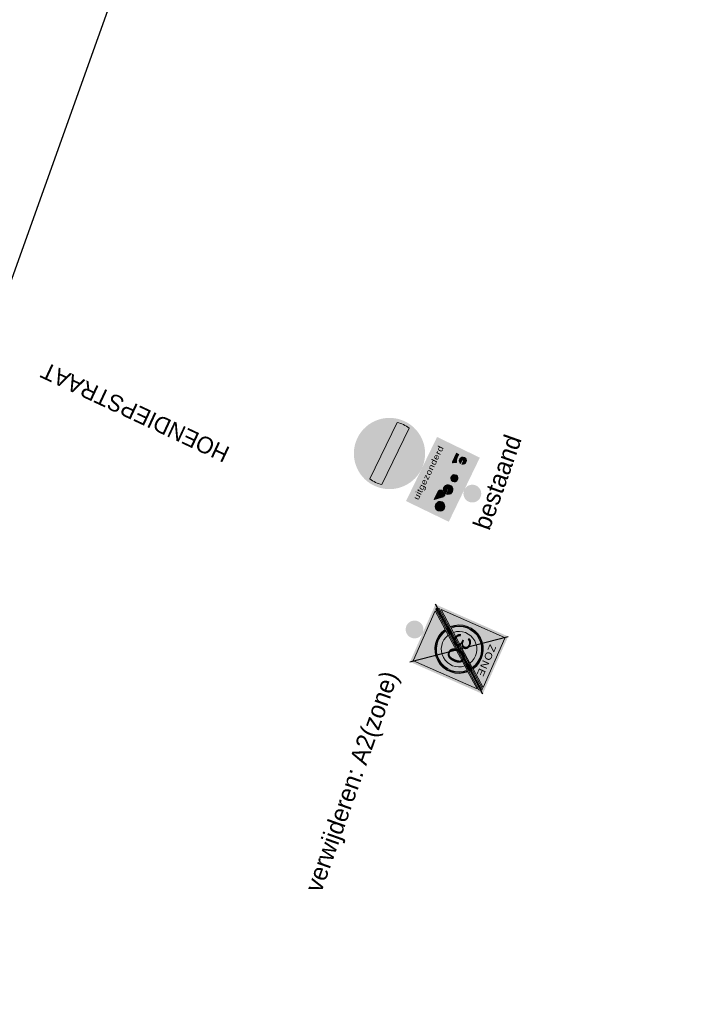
# Model space of a CAD drawing. Header units: metres. Extents: x 136326 to 138181, y 453212 to 454732.
# Tile 4 of 55: x 136383 to 136411, y 453359 to 453401. Entities that reach past the tile are written whole.
import ezdxf
from ezdxf.enums import TextEntityAlignment as Align

# ---------------------------------------------------------------- set-up
doc = ezdxf.new("R2010")
doc.units = ezdxf.units.M
for name, color, linetype in [('-DR-alg-bladkaders viewports', 7, 'Continuous'), ('-DR-alg-txt-straatnaam', 2, 'Continuous'), ('-DR-nw-inr-bebording-txt', 2, 'Continuous')]:
    doc.layers.add(name, color=color, linetype=linetype)
doc.layers.add('mob_bebording', color=7, linetype='Continuous', lineweight=0)
doc.styles.add('Drong', font='txt', dxfattribs={"height": 1.8})
doc.styles.add('eurostile', font='txt')
doc.styles.add('Style-Verkeersborden', font='Verkeersborden.shx')

# ---------------------------------------------------------------- blocks, each defined once
blk = doc.blocks.new('bord_C02')
at = {"layer": 'mob_bebording', "linetype": 'Continuous', "lineweight": 0, "transparency": 33554508}
h = blk.add_hatch(color=1, dxfattribs=at)
edge = h.paths.add_edge_path()
edge.add_arc((0, 0.3), 0.3, 0, 360)
edge = h.paths.add_edge_path(flags=17)
edge.add_arc((0, 0.3), 0.29, 0, 360)
h = blk.add_hatch(color=254, dxfattribs=at)
edge = h.paths.add_edge_path()
edge.add_arc((0, 0.3), 0.29, 0, 360)
edge = h.paths.add_edge_path()
edge.add_arc((0, 0.3), 0.28, 0, 360)
h = blk.add_hatch(color=1, dxfattribs=at)
edge = h.paths.add_edge_path()
edge.add_arc((0, 0.3), 0.28, 0, 360)
h.paths.add_polyline_path([(-0.2643, 0.245, -0.102931), (-0.2643, 0.355), (0.2643, 0.355, -0.102931), (0.2643, 0.245)], flags=17)
h = blk.add_hatch(color=254, dxfattribs=at)
edge = h.paths.add_edge_path()
edge.add_arc((0, 0.3), 0.27, 348.24637, 371.75363)
edge.add_line((0.2643, 0.355), (-0.2643, 0.355))
edge.add_arc((0, 0.3), 0.27, 168.24637, 191.75363)
edge.add_line((-0.2643, 0.245), (0.2643, 0.245))
at = {"layer": 'mob_bebording', "color": 254, "linetype": 'Continuous', "lineweight": 0, "transparency": 33554508, "flags": 128}
blk.add_lwpolyline([(0.2643, 0.245, 0.102931), (0.2643, 0.355), (-0.2643, 0.355, 0.102931), (-0.2643, 0.245)], format="xyb", close=True, dxfattribs=at)
blk = doc.blocks.new('bord_OB54-U')
at = {"layer": 'mob_bebording', "linetype": 'Continuous', "lineweight": 0, "transparency": 33554508}
h = blk.add_hatch(color=254, dxfattribs=at)
h.paths.add_polyline_path([(0.3, -0.4), (-0.3, -0.4), (-0.3, 0), (0, 0), (0.3, 0)])
h.paths.add_polyline_path([(-0.29, -0.375), (-0.29, -0.025, -0.414214), (-0.275, -0.01), (0.275, -0.01, -0.414214), (0.29, -0.025), (0.29, -0.375, -0.414214), (0.275, -0.39), (-0.275, -0.39, -0.414214)], flags=17)
h = blk.add_hatch(color=7, dxfattribs=at)
h.paths.add_polyline_path([(-0.29, -0.375, 0.414214), (-0.275, -0.39), (0.275, -0.39, 0.414214), (0.29, -0.375), (0.29, -0.025, 0.414214), (0.275, -0.01), (-0.275, -0.01, 0.414214), (-0.29, -0.025)])
h.paths.add_polyline_path([(-0.28, -0.025, -0.414214), (-0.275, -0.02), (0.275, -0.02, -0.414214), (0.28, -0.025), (0.28, -0.375, -0.414214), (0.275, -0.38), (-0.275, -0.38, -0.414214), (-0.28, -0.375)])
h = blk.add_hatch(color=254, dxfattribs=at)
h.paths.add_polyline_path([(-0.275, -0.38), (0.275, -0.38, 0.414214), (0.28, -0.375), (0.28, -0.025, 0.414214), (0.275, -0.02), (-0.275, -0.02, 0.414214), (-0.28, -0.025), (-0.28, -0.375, 0.414214)])
h.paths.add_polyline_path([(-0.077, -0.2308, -3.032803), (-0.1078, -0.2806), (-0.131, -0.2806), (-0.1876, -0.2175), (-0.1931, -0.232, -23.958261), (-0.2008, -0.2291), (-0.1829, -0.1818, -0.311966), (-0.1714, -0.1739), (-0.1552, -0.1739), (-0.1552, -0.1821), (-0.1714, -0.1821, 0.311966), (-0.1753, -0.1847), (-0.1805, -0.1985), (-0.0983, -0.1985), (-0.0946, -0.1903), (-0.1102, -0.1903, -1), (-0.1102, -0.1821), (-0.0733, -0.1821), (-0.0733, -0.1903), (-0.0856, -0.1903), (-0.0912, -0.2025)], flags=17)
h.paths.add_polyline_path([(0.1718, -0.2889), (0.1346, -0.2889, -0.261993), (0.1193, -0.2803), (0.0843, -0.2227), (0.0741, -0.2457, -4.121259), (0.0343, -0.2421), (0.0304, -0.2326, -0.11632), (0.0548, -0.2288), (0.0541, -0.239, -0.048485), (0.0624, -0.2405), (0.0867, -0.1857, -0.296432), (0.1031, -0.175), (0.1204, -0.175), (0.1204, -0.1879), (0.1031, -0.1879, 0.296432), (0.0984, -0.1909), (0.0906, -0.2084), (0.1178, -0.2084, -0.261993), (0.1222, -0.2109), (0.1339, -0.2303, -0.24576), (0.1342, -0.235), (0.1226, -0.2611), (0.1302, -0.2736, 0.261993), (0.1346, -0.2761), (0.1718, -0.2761, -13.526069)], flags=17)
h.paths.add_polyline_path([(0.1762, -0.2372), (0.1632, -0.2159, -0.584794), (0.1676, -0.2081), (0.2477, -0.2081), (0.2477, -0.2286), (0.215, -0.2286, 0.156778), (0.1836, -0.2387, -0.436709)], flags=17)
h = blk.add_hatch(color=7, dxfattribs=at)
h.paths.add_polyline_path([(-0.1102, -0.1821, 1), (-0.1102, -0.1903), (-0.0946, -0.1903), (-0.0983, -0.1985), (-0.1805, -0.1985), (-0.1753, -0.1847, -0.311966), (-0.1714, -0.1821), (-0.1552, -0.1821), (-0.1552, -0.1739), (-0.1714, -0.1739, 0.311966), (-0.1829, -0.1818), (-0.2008, -0.2291, 23.958261), (-0.1931, -0.232), (-0.1876, -0.2175), (-0.131, -0.2806), (-0.1078, -0.2806, 3.032803), (-0.077, -0.2308), (-0.0912, -0.2025), (-0.0856, -0.1903), (-0.0733, -0.1903), (-0.0733, -0.1821)])
h.paths.add_polyline_path([(-0.0996, -0.2724, -0.230669), (-0.0807, -0.2418), (-0.0654, -0.2724)])
h.paths.add_polyline_path([(-0.2037, -0.2368), (-0.2182, -0.2751, 1), (-0.2105, -0.278), (-0.196, -0.2397, -19.949874)])
h.paths.add_polyline_path([(-0.0844, -0.2344, 0.2395), (-0.1078, -0.2724), (-0.1228, -0.2724), (-0.0955, -0.2121)])
h.paths.add_polyline_path([(-0.0551, -0.2747), (-0.0733, -0.2381, -2.949571), (-0.0996, -0.2806), (-0.0587, -0.2806, 0.557537)])
h.paths.add_polyline_path([(-0.1303, -0.2691), (-0.1844, -0.2088), (-0.1836, -0.2067), (-0.1021, -0.2067)])
at = {"layer": 'mob_bebording', "linetype": 'Continuous', "lineweight": 0, "transparency": 33554508, "extrusion": (0, 0, -1)}
h = blk.add_hatch(color=254, dxfattribs=at)
edge = h.paths.add_edge_path()
edge.add_line((0.196, -0.2397), (0.2105, -0.278))
edge.add_ellipse((0.2143, -0.2765), major_axis=(-0.00411, 0), ratio=1, start_angle=20.69545, end_angle=200.69545)
edge.add_line((0.2182, -0.2751), (0.2037, -0.2368))
edge.add_ellipse((0.2143, -0.2765), major_axis=(-0.0411, 0), ratio=1, start_angle=-63.56538, end_angle=284.95628, ccw=False)
at = {"layer": 'mob_bebording', "linetype": 'Continuous', "lineweight": 0, "transparency": 33554508}
blk.add_hatch(color=254, dxfattribs=at).paths.add_polyline_path([(-0.1021, -0.2067), (-0.1836, -0.2067), (-0.1844, -0.2088), (-0.1303, -0.2691)])
at = {"layer": 'mob_bebording', "linetype": 'Continuous', "lineweight": 0, "transparency": 33554508, "extrusion": (0, 0, -1)}
h = blk.add_hatch(color=254, dxfattribs=at)
edge = h.paths.add_edge_path()
edge.add_ellipse((0.0587, -0.2765), major_axis=(-0.0493, 0), ratio=1, start_angle=184.78019, end_angle=238.65476)
edge.add_line((0.0844, -0.2344), (0.0955, -0.2121))
edge.add_line((0.0955, -0.2121), (0.1228, -0.2724))
edge.add_line((0.1228, -0.2724), (0.1078, -0.2724))
h = blk.add_hatch(color=254, dxfattribs=at)
edge = h.paths.add_edge_path()
edge.add_ellipse((0.0587, -0.2765), major_axis=(-0.00411, 0), ratio=1, start_angle=-26.56505, end_angle=90)
edge.add_line((0.0587, -0.2806), (0.0996, -0.2806))
edge.add_ellipse((0.0587, -0.2765), major_axis=(-0.0411, 0), ratio=1, start_angle=-110.82588, end_angle=174.26083, ccw=False)
edge.add_line((0.0733, -0.2381), (0.0551, -0.2747))
at = {"layer": 'mob_bebording', "linetype": 'Continuous', "lineweight": 0, "transparency": 33554508}
h = blk.add_hatch(color=254, dxfattribs=at)
edge = h.paths.add_edge_path()
edge.add_arc((-0.0587, -0.2765), 0.0411, 122.30422, 174.26083)
edge.add_line((-0.0996, -0.2724), (-0.0654, -0.2724))
edge.add_line((-0.0654, -0.2724), (-0.0807, -0.2418))
h = blk.add_hatch(color=7, dxfattribs=at)
h.paths.add_polyline_path([(0.1193, -0.2803, 0.261993), (0.1346, -0.2889), (0.1718, -0.2889, 13.526069), (0.1718, -0.2761), (0.1346, -0.2761, -0.261993), (0.1302, -0.2736), (0.1226, -0.2611), (0.1342, -0.235, 0.24576), (0.1339, -0.2303), (0.1222, -0.2109, 0.261993), (0.1178, -0.2084), (0.0906, -0.2084), (0.0984, -0.1909, -0.296432), (0.1031, -0.1879), (0.1204, -0.1879), (0.1204, -0.175), (0.1031, -0.175, 0.296432), (0.0867, -0.1857), (0.0624, -0.2405, 0.048485), (0.0541, -0.239), (0.0548, -0.2288, 0.11632), (0.0304, -0.2326), (0.0343, -0.2421, 4.121259), (0.0741, -0.2457), (0.0843, -0.2227)])
h.paths.add_polyline_path([(0.0688, -0.2576, -9.494678), (0.0571, -0.2524), (0.0449, -0.2799, 1), (0.0566, -0.2851)])
h.paths.add_polyline_path([(0.1849, -0.2761, -9.494678), (0.1849, -0.2889), (0.215, -0.2889, 1), (0.215, -0.2761)])
h = blk.add_hatch(color=7, dxfattribs=at)
edge = h.paths.add_edge_path()
edge.add_line((0.1632, -0.2159), (0.1762, -0.2372))
edge.add_arc((0.1806, -0.2345), 0.00513, 211.27542, 305.64081)
edge.add_arc((0.215, -0.2825), 0.0539, 90, 125.64081, ccw=False)
edge.add_line((0.215, -0.2286), (0.2477, -0.2286))
edge.add_line((0.2477, -0.2286), (0.2477, -0.2081))
edge.add_line((0.2477, -0.2081), (0.1676, -0.2081))
edge.add_arc((0.1676, -0.2132), 0.00513, 90, 211.27542)
at = {"layer": 'mob_bebording', "linetype": 'Continuous', "lineweight": 0, "transparency": 33554508, "extrusion": (0, 0, -1)}
h = blk.add_hatch(color=254, dxfattribs=at)
edge = h.paths.add_edge_path()
edge.add_ellipse((-0.0507, -0.2825), major_axis=(-0.00642, 0), ratio=1, start_angle=23.95397, end_angle=203.95397)
edge.add_line((-0.0449, -0.2799), (-0.0571, -0.2524))
edge.add_ellipse((-0.0507, -0.2825), major_axis=(-0.0308, 0), ratio=1, start_angle=-54.02133, end_angle=281.92927, ccw=False)
edge.add_line((-0.0688, -0.2576), (-0.0566, -0.2851))
h = blk.add_hatch(color=254, dxfattribs=at)
edge = h.paths.add_edge_path()
edge.add_ellipse((-0.215, -0.2825), major_axis=(-0.00642, 0), ratio=1, start_angle=-90, end_angle=90)
edge.add_line((-0.215, -0.2889), (-0.1849, -0.2889))
edge.add_ellipse((-0.215, -0.2825), major_axis=(-0.0308, 0), ratio=1, start_angle=-167.9753, end_angle=167.9753, ccw=False)
edge.add_line((-0.1849, -0.2761), (-0.215, -0.2761))
at = {"layer": 'mob_bebording', "color": 254, "linetype": 'Continuous', "lineweight": 0, "transparency": 33554508, "flags": 128}
for points in [[(-0.196, -0.2397), (-0.2105, -0.278, -1), (-0.2182, -0.2751), (-0.2037, -0.2368, 19.949874)], [(-0.1078, -0.2724, -0.2395), (-0.0844, -0.2344), (-0.0955, -0.2121), (-0.1228, -0.2724)], [(-0.0551, -0.2747, -0.557537), (-0.0587, -0.2806), (-0.0996, -0.2806, 2.949571), (-0.0733, -0.2381)], [(-0.0807, -0.2418, 0.230669), (-0.0996, -0.2724), (-0.0654, -0.2724)], [(0.0566, -0.2851, -1), (0.0449, -0.2799), (0.0571, -0.2524, 9.494678), (0.0688, -0.2576)], [(0.215, -0.2761, -1), (0.215, -0.2889), (0.1849, -0.2889, 9.494678), (0.1849, -0.2761)]]:
    blk.add_lwpolyline(points, format="xyb", close=True, dxfattribs=at)
blk.add_lwpolyline([(-0.1021, -0.2067), (-0.1836, -0.2067), (-0.1844, -0.2088), (-0.1303, -0.2691)], close=True, dxfattribs=at)
at = {"layer": 'mob_bebording', "color": 7, "linetype": 'Continuous', "lineweight": 0, "transparency": 33554508, "flags": 128}
blk.add_lwpolyline([(0.1632, -0.2159), (0.1762, -0.2372, 0.436709), (0.1836, -0.2387, -0.156778), (0.215, -0.2286), (0.2477, -0.2286), (0.2477, -0.2081), (0.1676, -0.2081, 0.584794)], format="xyb", close=True, dxfattribs=at)
at = {"layer": 'mob_bebording', "color": 7, "linetype": 'Continuous', "lineweight": 0, "transparency": 33554508, "insert": (-0.0017, -0.0733), "char_height": 0.05, "attachment_point": 5, "line_spacing_factor": 0.6, "style": 'Style-Verkeersborden'}
blk.add_mtext('\\H1x;\\W1.2;\\T1.072;uitgezonderd', dxfattribs=at)
blk = doc.blocks.new('bord_A02-ZE')
at = {"layer": 'mob_bebording', "linetype": 'Continuous', "lineweight": 0}
h = blk.add_hatch(color=254, dxfattribs=at)
h.paths.add_polyline_path([(-0.265, 0), (-0.265, 0.67), (0.265, 0.67), (0.265, 0), (0, 0)])
h.paths.add_polyline_path([(0.24, 0.01), (-0.24, 0.01, -0.414214), (-0.255, 0.025), (-0.255, 0.645, -0.414214), (-0.24, 0.66), (0.24, 0.66, -0.414214), (0.255, 0.645), (0.255, 0.025, -0.414214)], flags=17)
h = blk.add_hatch(color=7, dxfattribs=at)
h.paths.add_polyline_path([(0.255, 0.025), (0.255, 0.645, 0.414214), (0.24, 0.66), (-0.24, 0.66, 0.414214), (-0.255, 0.645), (-0.255, 0.025, 0.414214), (-0.24, 0.01), (0.24, 0.01, 0.414214)])
h.paths.add_polyline_path([(-0.245, 0.0277), (-0.245, 0.044), (-0.1366, 0.1835), (-0.1325, 0.1889), (-0.1283, 0.1943), (-0.1032, 0.2267), (0.0795, 0.4618), (0.1046, 0.4941), (0.1088, 0.4995), (0.113, 0.5049), (0.2257, 0.65), (0.2383, 0.65), (0.1212, 0.4991), (0.117, 0.4938), (0.1128, 0.4884), (0.0878, 0.4561), (-0.0957, 0.22), (-0.1207, 0.1878), (-0.1249, 0.1824), (-0.1291, 0.177)])
h.paths.add_polyline_path([(-0.245, 0.645, -0.414214), (-0.24, 0.65), (0.213, 0.65), (0.1045, 0.5102), (0.1002, 0.5048), (0.096, 0.4994), (0.0707, 0.4668), (-0.1102, 0.2339), (-0.1355, 0.2013), (-0.1397, 0.1959), (-0.1439, 0.1904), (-0.245, 0.0603)])
h.paths.add_polyline_path([(-0.2383, 0.02), (-0.1212, 0.1709), (-0.117, 0.1762), (-0.1128, 0.1816), (-0.0878, 0.2139), (0.0957, 0.45), (0.1207, 0.4822), (0.1249, 0.4876), (0.1291, 0.493), (0.245, 0.6423), (0.245, 0.626), (0.1366, 0.4865), (0.1325, 0.4811), (0.1283, 0.4757), (0.1032, 0.4433), (-0.0795, 0.2082), (-0.1046, 0.1759), (-0.1088, 0.1705), (-0.113, 0.1651), (-0.2257, 0.02)])
h.paths.add_polyline_path([(0.245, 0.025, -0.414214), (0.24, 0.02), (-0.213, 0.02), (-0.1045, 0.1598), (-0.1002, 0.1652), (-0.096, 0.1706), (-0.0707, 0.2032), (0.1102, 0.4361), (0.1355, 0.4687), (0.1397, 0.4741), (0.1439, 0.4796), (0.245, 0.6097)])
h = blk.add_hatch(color=254, dxfattribs=at)
edge = h.paths.add_edge_path()
edge.add_arc((-0.24, 0.645), 0.005, 90, 180)
edge.add_line((-0.245, 0.645), (-0.245, 0.0603))
edge.add_line((-0.245, 0.0603), (-0.1439, 0.1904))
edge.add_arc((0, 0.335), 0.204, 59.20133, 225.12285, ccw=False)
edge.add_line((0.1045, 0.5102), (0.213, 0.65))
edge.add_line((0.213, 0.65), (-0.24, 0.65))
h = blk.add_hatch(color=254, dxfattribs=at)
edge = h.paths.add_edge_path()
edge.add_arc((0.24, 0.025), 0.005, 270, 360)
edge.add_line((0.245, 0.025), (0.245, 0.6097))
edge.add_line((0.245, 0.6097), (0.1439, 0.4796))
edge.add_arc((0, 0.335), 0.204, -120.79867, 45.12285, ccw=False)
edge.add_line((-0.1045, 0.1598), (-0.213, 0.02))
edge.add_line((-0.213, 0.02), (0.24, 0.02))
at = {"layer": 'mob_bebording', "linetype": 'Continuous', "lineweight": 0, "extrusion": (0, 0, -1)}
h = blk.add_hatch(color=254, dxfattribs=at)
edge = h.paths.add_edge_path()
edge.add_ellipse((0, 0.335), major_axis=(-0.204, 0), ratio=1, start_angle=303.62118, end_angle=306.43346)
edge.add_line((-0.1212, 0.4991), (-0.2383, 0.65))
edge.add_line((-0.2383, 0.65), (-0.2257, 0.65))
edge.add_line((-0.2257, 0.65), (-0.113, 0.5049))
h = blk.add_hatch(color=254, dxfattribs=at)
edge = h.paths.add_edge_path()
edge.add_ellipse((0, 0.335), major_axis=(-0.204, 0), ratio=1, start_angle=309.24236, end_angle=312.05464)
edge.add_line((-0.1366, 0.4865), (-0.245, 0.626))
edge.add_line((-0.245, 0.626), (-0.245, 0.6423))
edge.add_line((-0.245, 0.6423), (-0.1291, 0.493))
h = blk.add_hatch(color=252, dxfattribs=at)
edge = h.paths.add_edge_path()
edge.add_ellipse((0, 0.335), major_axis=(-0.1972, 0), ratio=1, start_angle=135.12117, end_angle=300.55465)
edge.add_line((-0.1002, 0.5048), (-0.1045, 0.5102))
edge.add_ellipse((0, 0.335), major_axis=(-0.204, 0), ratio=1, start_angle=134.87715, end_angle=300.79867, ccw=False)
edge.add_line((0.1439, 0.1904), (0.1397, 0.1959))
h = blk.add_hatch(color=254, dxfattribs=at)
edge = h.paths.add_edge_path()
edge.add_ellipse((0, 0.335), major_axis=(-0.1904, 0), ratio=1, start_angle=135.38278, end_angle=300.29304)
edge.add_line((-0.096, 0.4994), (-0.1002, 0.5048))
edge.add_ellipse((0, 0.335), major_axis=(-0.1972, 0), ratio=1, start_angle=135.12117, end_angle=300.55465, ccw=False)
edge.add_line((0.1397, 0.1959), (0.1355, 0.2013))
h = blk.add_hatch(color=252, dxfattribs=at)
edge = h.paths.add_edge_path()
edge.add_ellipse((0, 0.335), major_axis=(-0.1496, 0), ratio=1, start_angle=137.45787, end_angle=298.21795)
edge.add_line((-0.0707, 0.4668), (-0.096, 0.4994))
edge.add_ellipse((0, 0.335), major_axis=(-0.1904, 0), ratio=1, start_angle=135.38278, end_angle=300.29304, ccw=False)
edge.add_line((0.1355, 0.2013), (0.1102, 0.2339))
h = blk.add_hatch(color=254, dxfattribs=at)
edge = h.paths.add_edge_path()
edge.add_ellipse((0, 0.335), major_axis=(-0.1904, 0), ratio=1, start_angle=303.31938, end_angle=306.33312)
edge.add_line((-0.1128, 0.4884), (-0.117, 0.4938))
edge.add_ellipse((0, 0.335), major_axis=(-0.1972, 0), ratio=1, start_angle=303.4755, end_angle=306.38502, ccw=False)
edge.add_line((-0.1088, 0.4995), (-0.1046, 0.4941))
h = blk.add_hatch(color=252, dxfattribs=at)
edge = h.paths.add_edge_path()
edge.add_ellipse((0, 0.335), major_axis=(-0.1972, 0), ratio=1, start_angle=303.4755, end_angle=306.38502)
edge.add_line((-0.117, 0.4938), (-0.1212, 0.4991))
edge.add_ellipse((0, 0.335), major_axis=(-0.204, 0), ratio=1, start_angle=303.62118, end_angle=306.43346, ccw=False)
edge.add_line((-0.113, 0.5049), (-0.1088, 0.4995))
at = {"layer": 'mob_bebording', "linetype": 'Continuous', "lineweight": 0}
h = blk.add_hatch(color=254, dxfattribs=at)
edge = h.paths.add_edge_path()
edge.add_arc((0, 0.335), 0.1496, 61.78205, 222.54213)
edge.add_line((-0.1102, 0.2339), (0.0707, 0.4668))
h = blk.add_hatch(color=252, dxfattribs=at)
edge = h.paths.add_edge_path()
edge.add_arc((0, 0.335), 0.204, 239.20133, 405.12285)
edge.add_line((0.1439, 0.4796), (0.1397, 0.4741))
edge.add_arc((0, 0.335), 0.1972, -120.55465, 44.87883, ccw=False)
edge.add_line((-0.1002, 0.1652), (-0.1045, 0.1598))
h = blk.add_hatch(color=254, dxfattribs=at)
edge = h.paths.add_edge_path()
edge.add_arc((0, 0.335), 0.1496, 226.40752, 230.24677)
edge.add_line((-0.0957, 0.22), (0.0878, 0.4561))
edge.add_arc((0, 0.335), 0.1496, 54.07741, 57.91666)
edge.add_line((0.0795, 0.4618), (-0.1032, 0.2267))
h = blk.add_hatch(color=254, dxfattribs=at)
edge = h.paths.add_edge_path()
edge.add_arc((0, 0.335), 0.1972, 239.44535, 404.87883)
edge.add_line((0.1397, 0.4741), (0.1355, 0.4687))
edge.add_arc((0, 0.335), 0.1904, -120.29304, 44.61722, ccw=False)
edge.add_line((-0.096, 0.1706), (-0.1002, 0.1652))
h = blk.add_hatch(color=252, dxfattribs=at)
edge = h.paths.add_edge_path()
edge.add_arc((0, 0.335), 0.1904, 239.70696, 404.61722)
edge.add_line((0.1355, 0.4687), (0.1102, 0.4361))
edge.add_arc((0, 0.335), 0.1496, -118.21795, 42.54213, ccw=False)
edge.add_line((-0.0707, 0.2032), (-0.096, 0.1706))
h = blk.add_hatch(color=254, dxfattribs=at)
edge = h.paths.add_edge_path()
edge.add_arc((0, 0.335), 0.1496, 46.40752, 50.24677)
edge.add_line((0.0957, 0.45), (-0.0878, 0.2139))
edge.add_arc((0, 0.335), 0.1496, 234.07741, 237.91666)
edge.add_line((-0.0795, 0.2082), (0.1032, 0.4433))
h = blk.add_hatch(color=254, dxfattribs=at)
edge = h.paths.add_edge_path()
edge.add_arc((0, 0.335), 0.1496, 241.78205, 402.54213)
edge.add_line((0.1102, 0.4361), (-0.0707, 0.2032))
at = {"layer": 'mob_bebording', "linetype": 'Continuous', "lineweight": 0, "extrusion": (0, 0, -1)}
h = blk.add_hatch(color=252, dxfattribs=at)
edge = h.paths.add_edge_path()
edge.add_ellipse((0, 0.335), major_axis=(-0.1496, 0), ratio=1, start_angle=302.08334, end_angle=305.92259)
edge.add_line((-0.0878, 0.4561), (-0.1128, 0.4884))
edge.add_ellipse((0, 0.335), major_axis=(-0.1904, 0), ratio=1, start_angle=303.31938, end_angle=306.33312, ccw=False)
edge.add_line((-0.1046, 0.4941), (-0.0795, 0.4618))
at = {"layer": 'mob_bebording', "linetype": 'Continuous', "lineweight": 0}
h = blk.add_hatch(color=252, dxfattribs=at)
edge = h.paths.add_edge_path()
edge.add_arc((0, 0.335), 0.1904, 47.64356, 50.6573)
edge.add_line((0.1207, 0.4822), (0.0957, 0.45))
edge.add_arc((0, 0.335), 0.1496, 46.40752, 50.24677, ccw=False)
edge.add_line((0.1032, 0.4433), (0.1283, 0.4757))
h = blk.add_hatch(color=254, dxfattribs=at)
edge = h.paths.add_edge_path()
edge.add_arc((0, 0.335), 0.1972, 47.79968, 50.7092)
edge.add_line((0.1249, 0.4876), (0.1207, 0.4822))
edge.add_arc((0, 0.335), 0.1904, 47.64356, 50.6573, ccw=False)
edge.add_line((0.1283, 0.4757), (0.1325, 0.4811))
h = blk.add_hatch(color=252, dxfattribs=at)
edge = h.paths.add_edge_path()
edge.add_arc((0, 0.335), 0.204, 47.94536, 50.75764)
edge.add_line((0.1291, 0.493), (0.1249, 0.4876))
edge.add_arc((0, 0.335), 0.1972, 47.79968, 50.7092, ccw=False)
edge.add_line((0.1325, 0.4811), (0.1366, 0.4865))
at = {"layer": 'mob_bebording', "linetype": 'Continuous', "lineweight": 0, "extrusion": (0, 0, -1)}
h = blk.add_hatch(color=254, dxfattribs=at)
edge = h.paths.add_edge_path()
edge.add_ellipse((0, 0.335), major_axis=(-0.204, 0), ratio=1, start_angle=129.24236, end_angle=132.05464)
edge.add_line((0.1366, 0.1835), (0.245, 0.044))
edge.add_line((0.245, 0.044), (0.245, 0.0277))
edge.add_line((0.245, 0.0277), (0.1291, 0.177))
h = blk.add_hatch(color=254, dxfattribs=at)
edge = h.paths.add_edge_path()
edge.add_ellipse((0, 0.335), major_axis=(-0.204, 0), ratio=1, start_angle=123.62118, end_angle=126.43346)
edge.add_line((0.1212, 0.1709), (0.2383, 0.02))
edge.add_line((0.2383, 0.02), (0.2257, 0.02))
edge.add_line((0.2257, 0.02), (0.113, 0.1651))
at = {"layer": 'mob_bebording', "linetype": 'Continuous', "lineweight": 0}
h = blk.add_hatch(color=252, dxfattribs=at)
edge = h.paths.add_edge_path()
edge.add_arc((0, 0.335), 0.204, 227.94536, 230.75764)
edge.add_line((-0.1291, 0.177), (-0.1249, 0.1824))
edge.add_arc((0, 0.335), 0.1972, 227.79968, 230.7092, ccw=False)
edge.add_line((-0.1325, 0.1889), (-0.1366, 0.1835))
h = blk.add_hatch(color=254, dxfattribs=at)
edge = h.paths.add_edge_path()
edge.add_arc((0, 0.335), 0.1972, 227.79968, 230.7092)
edge.add_line((-0.1249, 0.1824), (-0.1207, 0.1878))
edge.add_arc((0, 0.335), 0.1904, 227.64356, 230.6573, ccw=False)
edge.add_line((-0.1283, 0.1943), (-0.1325, 0.1889))
h = blk.add_hatch(color=252, dxfattribs=at)
edge = h.paths.add_edge_path()
edge.add_arc((0, 0.335), 0.1904, 227.64356, 230.6573)
edge.add_line((-0.1207, 0.1878), (-0.0957, 0.22))
edge.add_arc((0, 0.335), 0.1496, 226.40752, 230.24677, ccw=False)
edge.add_line((-0.1032, 0.2267), (-0.1283, 0.1943))
at = {"layer": 'mob_bebording', "linetype": 'Continuous', "lineweight": 0, "extrusion": (0, 0, -1)}
h = blk.add_hatch(color=252, dxfattribs=at)
edge = h.paths.add_edge_path()
edge.add_ellipse((0, 0.335), major_axis=(-0.1972, 0), ratio=1, start_angle=123.4755, end_angle=126.38502)
edge.add_line((0.117, 0.1762), (0.1212, 0.1709))
edge.add_ellipse((0, 0.335), major_axis=(-0.204, 0), ratio=1, start_angle=123.62118, end_angle=126.43346, ccw=False)
edge.add_line((0.113, 0.1651), (0.1088, 0.1705))
h = blk.add_hatch(color=254, dxfattribs=at)
edge = h.paths.add_edge_path()
edge.add_ellipse((0, 0.335), major_axis=(-0.1904, 0), ratio=1, start_angle=123.31938, end_angle=126.33312)
edge.add_line((0.1128, 0.1816), (0.117, 0.1762))
edge.add_ellipse((0, 0.335), major_axis=(-0.1972, 0), ratio=1, start_angle=123.4755, end_angle=126.38502, ccw=False)
edge.add_line((0.1088, 0.1705), (0.1046, 0.1759))
h = blk.add_hatch(color=252, dxfattribs=at)
edge = h.paths.add_edge_path()
edge.add_ellipse((0, 0.335), major_axis=(-0.1496, 0), ratio=1, start_angle=122.08334, end_angle=125.92259)
edge.add_line((0.0878, 0.2139), (0.1128, 0.1816))
edge.add_ellipse((0, 0.335), major_axis=(-0.1904, 0), ratio=1, start_angle=123.31938, end_angle=126.33312, ccw=False)
edge.add_line((0.1046, 0.1759), (0.0795, 0.2082))
at = {"layer": 'mob_bebording', "color": 254, "linetype": 'Continuous', "lineweight": 0, "flags": 128}
for points in [[(-0.24, 0.65, 0.414214), (-0.245, 0.645), (-0.245, 0.0603), (-0.1439, 0.1904, -0.884115), (0.1045, 0.5102), (0.213, 0.65)], [(0.24, 0.02, 0.414214), (0.245, 0.025), (0.245, 0.6097), (0.1439, 0.4796, -0.884115), (-0.1045, 0.1598), (-0.213, 0.02)], [(0.113, 0.5049, -0.012272), (0.1212, 0.4991), (0.2383, 0.65), (0.2257, 0.65)], [(0.1291, 0.493, -0.012272), (0.1366, 0.4865), (0.245, 0.626), (0.245, 0.6423)], [(-0.1355, 0.2013, -0.876284), (0.096, 0.4994), (0.1002, 0.5048, 0.880328), (-0.1397, 0.1959)], [(0.1046, 0.4941, -0.013151), (0.1128, 0.4884), (0.117, 0.4938, 0.012696), (0.1088, 0.4995)], [(0.0707, 0.4668, 0.844767), (-0.1102, 0.2339)], [(-0.1032, 0.2267, 0.016753), (-0.0957, 0.22), (0.0878, 0.4561, 0.016753), (0.0795, 0.4618)], [(-0.1002, 0.1652, 0.880328), (0.1397, 0.4741), (0.1355, 0.4687, -0.876284), (-0.096, 0.1706)], [(0.1032, 0.4433, 0.016753), (0.0957, 0.45), (-0.0878, 0.2139, 0.016753), (-0.0795, 0.2082)], [(-0.0707, 0.2032, 0.844767), (0.1102, 0.4361)], [(0.1325, 0.4811, 0.012696), (0.1249, 0.4876), (0.1207, 0.4822, -0.013151), (0.1283, 0.4757)], [(-0.1291, 0.177, -0.012272), (-0.1366, 0.1835), (-0.245, 0.044), (-0.245, 0.0277)], [(-0.113, 0.1651, -0.012272), (-0.1212, 0.1709), (-0.2383, 0.02), (-0.2257, 0.02)], [(-0.1325, 0.1889, 0.012696), (-0.1249, 0.1824), (-0.1207, 0.1878, -0.013151), (-0.1283, 0.1943)], [(-0.1046, 0.1759, -0.013151), (-0.1128, 0.1816), (-0.117, 0.1762, 0.012696), (-0.1088, 0.1705)]]:
    blk.add_lwpolyline(points, format="xyb", close=True, dxfattribs=at)
at = {"layer": 'mob_bebording', "color": 252, "linetype": 'Continuous', "lineweight": 0, "flags": 128}
for points in [[(-0.1397, 0.1959, -0.880328), (0.1002, 0.5048), (0.1045, 0.5102, 0.884115), (-0.1439, 0.1904)], [(-0.1102, 0.2339, -0.844767), (0.0707, 0.4668), (0.096, 0.4994, 0.876284), (-0.1355, 0.2013)], [(0.1088, 0.4995, -0.012696), (0.117, 0.4938), (0.1212, 0.4991, 0.012272), (0.113, 0.5049)], [(-0.1045, 0.1598, 0.884115), (0.1439, 0.4796), (0.1397, 0.4741, -0.880328), (-0.1002, 0.1652)], [(-0.096, 0.1706, 0.876284), (0.1355, 0.4687), (0.1102, 0.4361, -0.844767), (-0.0707, 0.2032)], [(0.0795, 0.4618, -0.016753), (0.0878, 0.4561), (0.1128, 0.4884, 0.013151), (0.1046, 0.4941)], [(0.1283, 0.4757, 0.013151), (0.1207, 0.4822), (0.0957, 0.45, -0.016753), (0.1032, 0.4433)], [(0.1366, 0.4865, 0.012272), (0.1291, 0.493), (0.1249, 0.4876, -0.012696), (0.1325, 0.4811)], [(-0.1366, 0.1835, 0.012272), (-0.1291, 0.177), (-0.1249, 0.1824, -0.012696), (-0.1325, 0.1889)], [(-0.1283, 0.1943, 0.013151), (-0.1207, 0.1878), (-0.0957, 0.22, -0.016753), (-0.1032, 0.2267)], [(-0.1088, 0.1705, -0.012696), (-0.117, 0.1762), (-0.1212, 0.1709, 0.012272), (-0.113, 0.1651)], [(-0.0795, 0.2082, -0.016753), (-0.0878, 0.2139), (-0.1128, 0.1816, 0.013151), (-0.1046, 0.1759)]]:
    blk.add_lwpolyline(points, format="xyb", close=True, dxfattribs=at)
at = {"layer": 'mob_bebording', "color": 252, "linetype": 'Continuous', "lineweight": 0, "style": 'Style-Verkeersborden', "width": 1.190476}
blk.add_text('30', height=0.1428, dxfattribs=at).set_placement((-0.0048, 0.335), align=Align.MIDDLE_CENTER)
at = {"layer": 'mob_bebording', "color": 7, "linetype": 'Continuous', "lineweight": 0, "insert": (-0.0026, 0.5845), "char_height": 0.06, "attachment_point": 5, "line_spacing_factor": 0.6, "style": 'Style-Verkeersborden'}
blk.add_mtext('\\H1x;\\W1.16667;\\T1.112;ZONE', dxfattribs=at)

msp = doc.modelspace()

# ---------------------------------------------------------------- hatches: boundary and pattern name
at = {"layer": 'mob_bebording', "linetype": 'Continuous', "lineweight": 0}
h = msp.add_hatch(color=251, dxfattribs=at)
edge = h.paths.add_edge_path(flags=0)
edge.add_arc((136402.417, 453380.839), 0.375, 0, 360)
h = msp.add_hatch(color=251, dxfattribs=at)
edge = h.paths.add_edge_path(flags=0)
edge.add_arc((136399.985, 453375.117), 0.375, 0, 360)

# ---------------------------------------------------------------- linework, layer by layer
at = {"layer": '-DR-alg-bladkaders viewports'}
msp.add_lwpolyline([(136439.876, 453395.355), (136374.43, 453212.215), (136325.756, 453229.609), (136391.201, 453412.749)], close=True, dxfattribs=at)
at = {"layer": 'mob_bebording', "color": 10, "lineweight": 30}
msp.add_line((136402.855, 453372.398), (136400.864, 453376.177), dxfattribs=at)
at = {"layer": 'mob_bebording', "color": 10, "lineweight": 30, "flags": 128}
msp.add_lwpolyline([(136399.791, 453373.753), (136399.791, 453373.753), (136403.927, 453374.821)], dxfattribs=at)

# ---------------------------------------------------------------- block references
at = {"layer": 'mob_bebording', "color": 1, "linetype": 'Continuous', "lineweight": 0, "transparency": 33554508, "xscale": 5.000000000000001, "yscale": 5.000000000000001, "zscale": 5.000000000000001, "rotation": 64.17335758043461}
msp.add_blockref('bord_C02', (136400.279, 453381.874), dxfattribs=at)
at = {"layer": 'mob_bebording', "color": 254, "linetype": 'Continuous', "lineweight": 0, "transparency": 33554508, "xscale": 5.000000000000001, "yscale": 5.000000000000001, "zscale": 5.000000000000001, "rotation": 64.17335758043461}
msp.add_blockref('bord_OB54-U', (136400.279, 453381.874), dxfattribs=at)
at = {"layer": 'mob_bebording', "color": 254, "linetype": 'Continuous', "lineweight": 0, "xscale": 4.999999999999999, "yscale": 4.999999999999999, "zscale": 4.999999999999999, "rotation": 246.1363166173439}
msp.add_blockref('bord_A02-ZE', (136400.327, 453374.965), dxfattribs=at)

# ---------------------------------------------------------------- texts
at = {"layer": '-DR-alg-txt-straatnaam', "style": 'Drong'}
msp.add_text('HOENDIEPSTRAAT', height=0.7, rotation=154.9775, dxfattribs=at).set_placement((136392.253, 453382.763, 2.093))
at = {"layer": '-DR-nw-inr-bebording-txt', "style": 'eurostile'}
for s, p in [('bestaand', (136403.133, 453379.252)), ('verwijderen: A2(zone)', (136396.049, 453363.997))]:
    msp.add_text(s, height=0.75, rotation=70.5, dxfattribs=at).set_placement(p)

doc.saveas('drawing.dxf')
